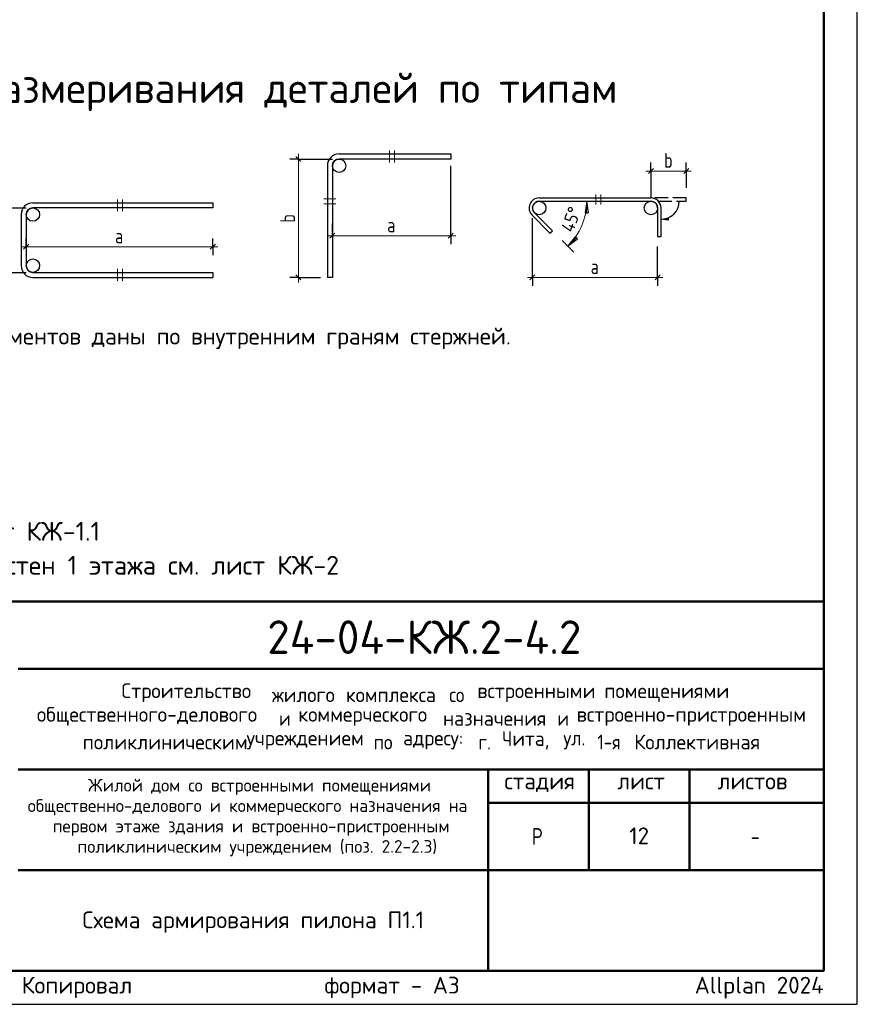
# Model space of a CAD drawing. Header units: millimetres. Extents: x 0 to 50400, y 0 to 35640.
# Tile 12 of 13: x 35426 to 50400, y 0 to 17602. Entities that reach past the tile are written whole.
import ezdxf

# ---------------------------------------------------------------- set-up
doc = ezdxf.new("R2010")
doc.units = ezdxf.units.MM
doc.linetypes.add('______2', pattern=[324, 240, -84])
doc.layers.add('Standard', color=7, linetype='Continuous', lineweight=25)
doc.layers.add('Надписи', color=7, linetype='Continuous', lineweight=25)
doc.styles.add('ISOCPEUR', font='txt')

msp = doc.modelspace()

# ---------------------------------------------------------------- hatches: boundary and pattern name
at = {"layer": 'Standard', "linetype": 'Continuous', "lineweight": -3, "transparency": 33554687}
msp.add_hatch(color=7, dxfattribs=at).paths.add_polyline_path([(47017, 14015), (46891, 14033), (47017, 14051)], flags=16)

# ---------------------------------------------------------------- linework, layer by layer
at = {"layer": 'Standard', "color": 7, "linetype": 'Continuous', "lineweight": 25, "transparency": 33554687}
for p, q in [((40363, 15156), (40453, 15066)), ((40926, 14991), (40926, 12995)), ((41016, 14991), (41016, 12995)), ((46666, 14851), (46756, 14941)), ((47297, 14851), (47387, 14941)), ((44713, 14416), (46711, 14416)), ((44713, 14356), (46711, 14356)), ((35452, 14118), (35452, 13205)), ((35542, 14118), (35542, 13205)), ((40971, 13695), (41061, 13785)), ((43088, 13695), (43178, 13785)), ((35497, 13498), (35587, 13588)), ((38834, 13498), (38924, 13588)), ((35662, 13085), (38879, 13085)), ((38879, 13085), (38879, 12995)), ((40363, 13040), (40453, 12950)), ((44548, 12950), (44638, 13040)), ((46786, 12950), (46876, 13040)), ((35662, 12995), (38879, 12995)), ((41016, 12995), (40926, 12995)), ((49800, 600), (49800, 7200)), ((27600, 600), (49800, 600)), ((27600, 600), (49800, 600)), ((27600, 600), (49800, 600))]:
    msp.add_line(p, q, dxfattribs=at)
at = {"layer": 'Standard', "color": 7, "linetype": 'Continuous', "lineweight": 13, "transparency": 33554687}
for p, q in [((40408, 15111), (40408, 15201)), ((42038, 15261), (42038, 15051)), ((42128, 15051), (42128, 15261)), ((46711, 14896), (46621, 14896)), ((46711, 14896), (47342, 14896)), ((47342, 14896), (47432, 14896)), ((45727, 14296), (45727, 14476)), ((45817, 14476), (45817, 14296)), ((37172, 14388), (37172, 14178)), ((37262, 14178), (37262, 14388)), ((40866, 14399), (41076, 14399)), ((41076, 14309), (40866, 14309)), ((45562, 14356), (45412, 14356)), ((45562, 14356), (45532, 14146)), ((45592, 14146), (45562, 14356)), ((45562, 14356), (45562, 14131)), ((45562, 14356), (45562, 14356)), ((45562, 14356), (45712, 14356)), ((45532, 14146), (45592, 14146)), ((41016, 13740), (40926, 13740)), ((41016, 13740), (43133, 13740)), ((43133, 13740), (43223, 13740)), ((45228, 13551), (45122, 13657)), ((45228, 13551), (45356, 13721)), ((45228, 13551), (45387, 13710)), ((45398, 13678), (45228, 13551)), ((45356, 13721), (45398, 13678)), ((35542, 13543), (35452, 13543)), ((35542, 13543), (38879, 13543)), ((38879, 13543), (38969, 13543)), ((45228, 13551), (45228, 13551)), ((45228, 13551), (45334, 13445)), ((37172, 13145), (37172, 12935)), ((37262, 12935), (37262, 13145)), ((40408, 12995), (40408, 12905)), ((44593, 12995), (44503, 12995)), ((44593, 12995), (46831, 12995)), ((46831, 12995), (46921, 12995))]:
    msp.add_line(p, q, dxfattribs=at)
at = {"layer": 'Standard', "color": 253, "linetype": 'Continuous', "lineweight": -3, "true_color": 0xa0a0a0, "transparency": 33554687}
for p, q in [((40408, 15111), (40258, 15111)), ((40408, 15111), (40558, 15111)), ((43133, 13740), (43133, 14991)), ((46711, 14896), (46711, 15046)), ((47342, 14896), (47342, 15046)), ((46711, 14896), (46711, 14746)), ((46711, 14896), (46711, 14416)), ((47342, 14896), (47342, 14746)), ((47342, 14896), (47342, 14596)), ((41016, 13740), (41016, 13961)), ((44593, 12995), (44593, 14056)), ((41016, 13740), (41016, 13890)), ((41016, 13740), (41016, 13590)), ((43133, 13740), (43133, 13890)), ((43133, 13740), (43133, 13590)), ((35542, 13543), (35542, 13693)), ((38879, 13543), (38879, 13693)), ((35542, 13543), (35542, 13393)), ((38879, 13543), (38879, 13393)), ((46831, 12995), (46831, 13545)), ((34934, 13085), (35542, 13085)), ((44593, 12995), (44593, 13145)), ((46831, 12995), (46831, 13145)), ((40408, 12995), (40258, 12995)), ((40408, 12995), (40558, 12995)), ((40408, 12995), (40806, 12995)), ((44593, 12995), (44593, 12845)), ((46831, 12995), (46831, 12845))]:
    msp.add_line(p, q, dxfattribs=at)
at = {"layer": 'Standard', "color": 7, "linetype": '______2', "lineweight": 25, "transparency": 33554687}
for p, q in [((47342, 14416), (46711, 14416)), ((46845, 14356), (47342, 14356)), ((47342, 14356), (47342, 14416))]:
    msp.add_line(p, q, dxfattribs=at)
at = {"layer": 'Standard', "color": 251, "linetype": 'Continuous', "lineweight": -3, "true_color": 0x656565, "transparency": 33554687}
for p, q in [((46891, 14033), (47017, 14051)), ((46891, 14033), (46891, 14033)), ((46891, 14033), (46891, 14033)), ((46891, 14033), (46891, 14033)), ((47017, 14015), (46891, 14033)), ((47017, 14051), (47017, 14015)), ((47017, 14033), (47026, 14033))]:
    msp.add_line(p, q, dxfattribs=at)
at = {"layer": 'Standard', "color": 7, "linetype": 'Continuous', "lineweight": 50, "transparency": 33554687}
for p, q in [((27600, 7200), (49800, 7200)), ((35400, 6000), (49800, 6000)), ((35400, 4200), (49800, 4200)), ((43800, 2400), (43800, 4200)), ((45600, 2400), (45600, 4200)), ((47400, 2400), (47400, 4200)), ((43800, 3600), (49800, 3600)), ((35400, 2400), (49800, 2400)), ((43800, 600), (43800, 2400)), ((43800, 600), (43800, 2400))]:
    msp.add_line(p, q, dxfattribs=at)
at = {"layer": 'Standard', "color": 7, "linetype": 'Continuous', "lineweight": 25, "transparency": 33554687}
msp.add_lwpolyline([(0, 0), (50400, 0), (50400, 35640), (0, 35640), (0, 0)], close=True, dxfattribs=at)
at = {"layer": 'Standard', "color": 220, "linetype": 'Continuous', "lineweight": 13, "transparency": 33554687}
for points in [[(50400, 35640), (0, 35640), (0, 0), (50400, 0), (50400, 35640)], [(50400, 35640), (26189, 35640), (26189, 0), (50400, 0), (50400, 35640)]]:
    msp.add_lwpolyline(points, dxfattribs=at)
at = {"layer": 'Standard', "color": 220, "linetype": 'Continuous', "lineweight": -3, "transparency": 33554687}
msp.add_lwpolyline([(50400, 35640), (0, 35640), (0, 0), (50400, 0), (50400, 35640)], dxfattribs=at)
at = {"layer": 'Standard', "color": 7, "linetype": 'Continuous', "lineweight": 50, "transparency": 33554687}
msp.add_lwpolyline([(2400, 35040), (49800, 35040), (49800, 600), (2400, 600), (2400, 35040)], close=True, dxfattribs=at)
at = {"layer": 'Standard', "color": 7, "linetype": 'Continuous', "lineweight": 25, "transparency": 33554687}
for points in [[(41136, 15201), (43133, 15201), (43133, 15111), (41136, 15111)], [(35662, 14328), (38879, 14328), (38879, 14238), (35662, 14238)], [(44585, 14109), (44906, 13788), (44949, 13830), (44628, 14151)], [(46831, 14236), (46831, 13725), (46891, 13725), (46891, 14236)], [(49800, 7200), (27600, 7200), (27600, 600), (49800, 600), (49800, 7200)]]:
    msp.add_lwpolyline(points, dxfattribs=at)
at = {"layer": 'Standard', "color": 253, "linetype": 'Continuous', "lineweight": -3, "true_color": 0xa0a0a0, "transparency": 33554687}
for points in [[(40408, 15111), (40931, 15111), (40931, 15111), (41016, 15111)], [(34934, 14238), (35401, 14238), (35401, 14238), (35542, 14238)]]:
    msp.add_lwpolyline(points, dxfattribs=at)
at = {"layer": 'Standard', "color": 7, "linetype": 'Continuous', "lineweight": 13, "transparency": 33554687}
msp.add_lwpolyline([(40408, 15111), (40408, 13943), (40408, 13943), (40408, 12995)], dxfattribs=at)
at = {"layer": 'Standard', "color": 9, "linetype": 'Continuous', "lineweight": -3, "true_color": 0xc7c7c7, "transparency": 33554687}
for centre in [(41136, 14991), (44713, 14236), (46711, 14236), (35662, 14118), (35662, 13205)]:
    msp.add_circle(centre, 120, dxfattribs=at)
at = {"layer": 'Standard', "color": 7, "linetype": 'Continuous', "lineweight": 25, "transparency": 33554687}
for centre, radius, start, end in [((41136, 14991), 210, 90, 180), ((41136, 14991), 120, 90, 180), ((35662, 14118), 210, 90, 180), ((44713, 14236), 180, 90, 225), ((44713, 14236), 120, 90, 225), ((46711, 14236), 180, 0, 90), ((46711, 14236), 120, 0, 90), ((35662, 14118), 120, 90, 180), ((35662, 13205), 210, 180, 270), ((35662, 13205), 120, 180, 270)]:
    msp.add_arc(centre, radius, start, end, dxfattribs=at)
at = {"layer": 'Standard', "color": 7, "linetype": 'Continuous', "lineweight": 13, "transparency": 33554687}
msp.add_arc((44423, 14356), 1139, 315, 0, dxfattribs=at)
at = {"layer": 'Standard', "color": 251, "linetype": 'Continuous', "lineweight": -3, "true_color": 0x656565, "transparency": 33554687}
msp.add_arc((46891, 14356), 323, 270, 0, dxfattribs=at)

# ---------------------------------------------------------------- texts
at = {"layer": 'Standard', "color": 7, "linetype": 'Continuous', "lineweight": 50, "transparency": 33554687, "attachment_point": 7, "style": 'ISOCPEUR'}
for s, insert, char_height, width in [('\\W0.99;Схема образмеривания деталей по типам', (31828, 15966), 540, 14650.47), ('\\W0.98;24-04-КЖ.2-4.2', (39852, 6262), 600, 6110.08)]:
    msp.add_mtext(s, dxfattribs=dict(at, insert=insert, char_height=char_height, width=width))
at = {"layer": 'Standard', "color": 7, "linetype": 'Continuous', "lineweight": 25, "transparency": 33554687, "style": 'ISOCPEUR'}
for s, insert, char_height, width, attachment_point in [('\\W0.78;b', (46947, 14956), 264, 287.23, 7), ('\\W0.78;a', (41996, 13800), 264, 287.23, 7), ('\\W0.78;a', (37131, 13603), 264, 287.23, 7), ('\\W0.78;a', (45633, 13055), 264, 287.23, 7), ('\\W1.00;* - Размеры гнутых элементов даны по внутренним граням стержней. ', (30577, 11713), 300, 13987.13, 7), ('\\W0.98;Строительство ', (37245, 5402), 264, 2820.83, 7), ('\\W0.96;жилого ', (39937, 5402), 264, 1446.12, 7), ('\\W0.97;комплекса ', (41257, 5402), 264, 1975.29, 7), ('\\W0.90;со ', (43105, 5402), 264, 620.97, 7), ('\\W0.98;встроенными ', (43607, 5402), 264, 2398.16, 7), ('\\W0.98;помещениями', (45877, 5402), 264, 2292.21, 7), ('\\W0.99;общественного-делового ', (35733, 4980), 264, 4457.19, 7), ('\\W0.87;и ', (40063, 4980), 264, 457.48, 7), ('\\W0.98;коммерческого ', (40406, 4980), 264, 2714.91, 7), ('\\W0.97;назначения ', (42993, 4980), 264, 2173.24, 7), ('\\W0.87;и ', (45039, 4980), 264, 457.46, 7), ('\\W0.99;встроенно-пристроенным', (45382, 4980), 264, 4298.92, 7), ('\\W0.98;поликлиническим ', (36552, 4557), 264, 3058.06, 7), ('\\W0.98;учреждением ', (39482, 4557), 264, 2397.9, 7), ('\\W0.91;по ', (41752, 4557), 264, 647.69, 7), ('\\W0.96;адресу: ', (42280, 4557), 264, 1472.67, 7), ('\\W0.89;г. ', (43627, 4557), 264, 539.49, 7), ('\\W0.95;Чита, ', (44049, 4557), 264, 1221.07, 7), ('\\W0.92;ул. ', (45145, 4557), 264, 728.23, 7), ('\\W0.86;1-я ', (45752, 4557), 264, 773.52, 7), ('\\W0.98;Коллективная', (46412, 4557), 264, 2450.61, 7), ('\\W0.99;стадия    лист     листов', (44091, 3795), 300, 5247.11, 7), ('\\W0.80;Р', (44580, 2850), 300, 359.84, 7), ('\\W0.78;-', (48495, 2850), 300, 326.39, 7), ('\\A1;{\\fISOCPEUR|i0|b0;\\H300.000000;\\W1.000000;\\C7;Схема армирования пилона П1.1}\\P', (39600, 1660), 300, 6115.61, 2)]:
    msp.add_mtext(s, dxfattribs=dict(at, insert=insert, char_height=char_height, width=width, attachment_point=attachment_point))
at = {"layer": 'Standard', "color": 7, "linetype": 'Continuous', "lineweight": 18, "transparency": 33554687, "insert": (45319, 13781), "char_height": 240, "width": 613.34, "attachment_point": 7, "rotation": 70.1429, "style": 'ISOCPEUR'}
msp.add_mtext('\\W0.91;45%%d', dxfattribs=at)
at = {"layer": 'Standard', "color": 7, "linetype": 'Continuous', "lineweight": 25, "transparency": 33554687, "insert": (40348, 13974), "char_height": 264, "width": 287.23, "attachment_point": 7, "rotation": 90, "style": 'ISOCPEUR'}
msp.add_mtext('\\W0.78;b', dxfattribs=at)
at = {"layer": 'Standard', "color": 7, "linetype": 'Continuous', "lineweight": 13, "transparency": 33554687, "insert": (27600, 8624), "char_height": 336, "width": 13731.48, "attachment_point": 1, "line_spacing_factor": 1.084337}
msp.add_mtext('\\A1;{\\fISOCPEUR|i0|b0;\\H335.999994;\\W1.000000;\\C7;1. Ведомость расхода стали см. лист КЖ-1.1}\\P{\\fISOCPEUR|i0|b0;\\H335.999994;\\W1.000000;\\C7;2. Опалубочный план конструкции стен 1 этажа см. лист КЖ-2}\\P', dxfattribs=at)
at = {"layer": 'Standard', "color": 7, "linetype": 'Continuous', "lineweight": 18, "transparency": 33554687, "char_height": 228, "attachment_point": 7, "style": 'ISOCPEUR'}
for s, insert, width in [('\\W0.99;Жилой дом со встроенными помещениями', (36647, 3741), 6015.25), ('\\W0.99;общественно-делового и коммерческого назначения на', (35570, 3376), 8168.16), ('\\W0.99;первом этаже здания и встроенно-пристроенным', (36015, 3011), 7279.77), ('\\W0.99;поликлиническим учреждением (поз. 2.2-2.3)', (36459, 2646), 6390.3)]:
    msp.add_mtext(s, dxfattribs=dict(at, insert=insert, width=width))
at = {"layer": 'Standard', "color": 8, "linetype": 'Continuous', "lineweight": 13, "transparency": 33554687, "insert": (49800, 297), "char_height": 300, "width": 14099.36, "attachment_point": 6, "style": 'ISOCPEUR'}
msp.add_mtext('\\A1;{\\fISOCPEUR|i0|b0;\\H300.000000;\\W1.000000;\\C8;Копировал                  формат - А3                      Allplan 2024}\\P', dxfattribs=at)
at = {"layer": 'Надписи', "color": 7, "linetype": 'Continuous', "lineweight": 13, "transparency": 33554687, "insert": (46500, 3012), "char_height": 300, "width": 472.5, "attachment_point": 5, "style": 'ISOCPEUR'}
msp.add_mtext('\\A1;{\\fISOCPEUR|i0|b0;\\H300.000000;\\W1.000000;\\C7;12}\\P', dxfattribs=at)

doc.saveas('drawing.dxf')
